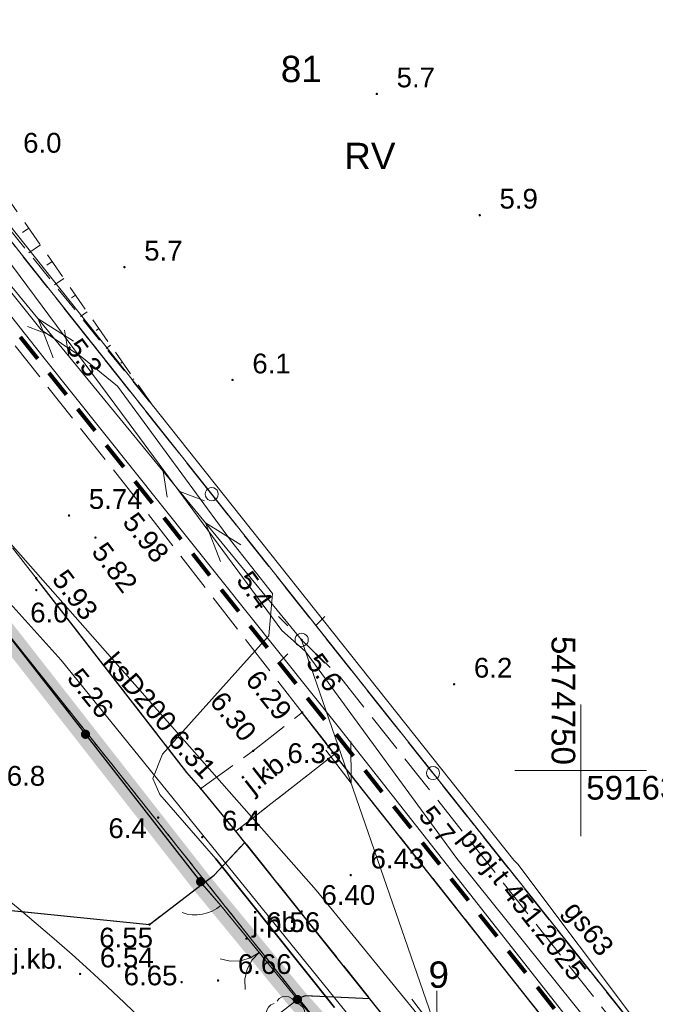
# Model space of a CAD drawing. Extents: x 5474185 to 5474933, y 5916077 to 5916824.
# Tile 203 of 256: x 5474729 to 5474753, y 5916291 to 5916328. Entities that reach past the tile are written whole.
import ezdxf
from ezdxf.enums import TextEntityAlignment as Align

# ---------------------------------------------------------------- set-up
doc = ezdxf.new("R2010")
doc.units = 0
for name, pattern in [('216-500', [2.5, 1.5, -1]), ('DASHDOT', [1, 0.5, -0.25, 0, -0.25]), ('PRZER1-1', [1, 0.5, -0.5]), ('PRZER2-1', [1.5, 1, -0.5]), ('PRZER3-1', [2, 1.5, -0.5]), ('PRZER3-2', [2.5, 1.5, -1])]:
    doc.linetypes.add(name, pattern=pattern)
doc.layers.add('1-GRAN', color=5, linetype='DASHDOT')
for name, color, linetype, lineweight in [('GEPPGO', 253, 'CONTINUOUS', 18), ('GESDZI', 253, 'CONTINUOUS', 18), ('GESDZI_O', 253, 'CONTINUOUS', 18), ('GESJOB', 253, 'CONTINUOUS', 35), ('GESKKL', 253, 'CONTINUOUS', 18), ('GESKKL_O', 253, 'CONTINUOUS', 18), ('GESUZY', 253, 'CONTINUOUS', 18), ('GSLKBR', 253, 'CONTINUOUS', 18), ('GSLKFU', 253, 'CONTINUOUS', 18), ('GSLKOG', 253, 'CONTINUOUS', 35), ('GSLKRW', 253, 'CONTINUOUS', 25), ('GSPRDL', 253, 'CONTINUOUS', 18), ('GSPWPN', 253, 'CONTINUOUS', 13), ('GSPWPN_O', 253, 'CONTINUOUS', 13), ('GSPWPS', 253, 'CONTINUOUS', 13), ('GSPWPS_O', 253, 'CONTINUOUS', 13), ('GSSKOA', 253, 'CONTINUOUS', 18), ('GSSKOA_O', 253, 'CONTINUOUS', 18), ('GSSZSN', 254, 'CONTINUOUS', 18), ('GULEPR', 254, 'CONTINUOUS', 18), ('GULGPR', 254, 'CONTINUOUS', 18), ('GULGPR_O', 254, 'CONTINUOUS', 18), ('GULKPR', 7, 'CONTINUOUS', 18), ('GULKPR_O', 254, 'CONTINUOUS', 18), ('GULLOB', 254, 'CONTINUOUS', 35), ('GULTPR', 254, 'CONTINUOUS', 18), ('GULTPR_O', 254, 'CONTINUOUS', 18), ('GUPELA', 254, 'CONTINUOUS', 18), ('GUPISN', 253, 'CONTINUOUS', 18), ('GUPPRZ_O', 40, 'CONTINUOUS', 18), ('IS HP zasięg', 251, 'CONTINUOUS', 20), ('Ramka sekcyjna', 253, 'CONTINUOUS', 18), ('Sieć wodociągowa', 253, 'CONTINUOUS', 40)]:
    doc.layers.add(name, color=color, linetype=linetype, lineweight=lineweight)
doc.styles.add('Arial', font='arial.ttf')

msp = doc.modelspace()

# ---------------------------------------------------------------- hatches: boundary and pattern name
at = {"layer": 'GSLKOG'}
for points in [[(5474731.203627, 5916301.19631), (5474731.159401, 5916301.20776), (5474731.119645, 5916301.230267), (5474731.08707, 5916301.262296), (5474731.063894, 5916301.301665), (5474731.051697, 5916301.345691), (5474731.05131, 5916301.391373), (5474731.06276, 5916301.435599), (5474731.085267, 5916301.475355), (5474731.117296, 5916301.50793), (5474731.156665, 5916301.531106), (5474731.200691, 5916301.543303), (5474731.246373, 5916301.54369), (5474731.290599, 5916301.53224), (5474731.330355, 5916301.509733), (5474731.36293, 5916301.477704), (5474731.386106, 5916301.438335), (5474731.398303, 5916301.394309), (5474731.39869, 5916301.348627), (5474731.38724, 5916301.304401), (5474731.364733, 5916301.264645), (5474731.332704, 5916301.23207), (5474731.293335, 5916301.208894), (5474731.249309, 5916301.196697)], [(5474731.203627, 5916301.19631), (5474731.159401, 5916301.20776), (5474731.119645, 5916301.230267), (5474731.08707, 5916301.262296), (5474731.063894, 5916301.301665), (5474731.051697, 5916301.345691), (5474731.05131, 5916301.391373), (5474731.06276, 5916301.435599), (5474731.085267, 5916301.475355), (5474731.117296, 5916301.50793), (5474731.156665, 5916301.531106), (5474731.200691, 5916301.543303), (5474731.246373, 5916301.54369), (5474731.290599, 5916301.53224), (5474731.330355, 5916301.509733), (5474731.36293, 5916301.477704), (5474731.386106, 5916301.438335), (5474731.398303, 5916301.394309), (5474731.39869, 5916301.348627), (5474731.38724, 5916301.304401), (5474731.364733, 5916301.264645), (5474731.332704, 5916301.23207), (5474731.293335, 5916301.208894), (5474731.249309, 5916301.196697)], [(5474735.568627, 5916295.60631), (5474735.524401, 5916295.61776), (5474735.484645, 5916295.640267), (5474735.45207, 5916295.672296), (5474735.428894, 5916295.711665), (5474735.416697, 5916295.755691), (5474735.41631, 5916295.801373), (5474735.42776, 5916295.845599), (5474735.450267, 5916295.885355), (5474735.482296, 5916295.91793), (5474735.521665, 5916295.941106), (5474735.565691, 5916295.953303), (5474735.611373, 5916295.95369), (5474735.655599, 5916295.94224), (5474735.695355, 5916295.919733), (5474735.72793, 5916295.887704), (5474735.751106, 5916295.848335), (5474735.763303, 5916295.804309), (5474735.76369, 5916295.758627), (5474735.75224, 5916295.714401), (5474735.729733, 5916295.674645), (5474735.697704, 5916295.64207), (5474735.658335, 5916295.618894), (5474735.614309, 5916295.606697)], [(5474739.250991, 5916291.135232), (5474739.206065, 5916291.143519), (5474739.164814, 5916291.163151), (5474739.13005, 5916291.19279), (5474739.104142, 5916291.230418), (5474739.088856, 5916291.273469), (5474739.085232, 5916291.319009), (5474739.093519, 5916291.363935), (5474739.113151, 5916291.405186), (5474739.14279, 5916291.43995), (5474739.180418, 5916291.465858), (5474739.223469, 5916291.481144), (5474739.269009, 5916291.484768), (5474739.313935, 5916291.476481), (5474739.355186, 5916291.456849), (5474739.38995, 5916291.42721), (5474739.415858, 5916291.389582), (5474739.431144, 5916291.346531), (5474739.434768, 5916291.300991), (5474739.426481, 5916291.256065), (5474739.406849, 5916291.214814), (5474739.37721, 5916291.18005), (5474739.339582, 5916291.154142), (5474739.296531, 5916291.138856)]]:
    msp.add_hatch(color=256, dxfattribs=at).paths.add_polyline_path(points)
at = {"layer": 'GSPWPN'}
for points in [[(5474742.27, 5916325.615), (5474742.258353, 5916325.616533), (5474742.2475, 5916325.621029), (5474742.23818, 5916325.62818), (5474742.231029, 5916325.6375), (5474742.226533, 5916325.648353), (5474742.225, 5916325.66), (5474742.226533, 5916325.671647), (5474742.231029, 5916325.6825), (5474742.23818, 5916325.69182), (5474742.2475, 5916325.698971), (5474742.258353, 5916325.703467), (5474742.27, 5916325.705), (5474742.281647, 5916325.703467), (5474742.2925, 5916325.698971), (5474742.30182, 5916325.69182), (5474742.308971, 5916325.6825), (5474742.313467, 5916325.671647), (5474742.315, 5916325.66), (5474742.313467, 5916325.648353), (5474742.308971, 5916325.6375), (5474742.30182, 5916325.62818), (5474742.2925, 5916325.621029), (5474742.281647, 5916325.616533)], [(5474746.17, 5916321.015), (5474746.158353, 5916321.016533), (5474746.1475, 5916321.021029), (5474746.13818, 5916321.02818), (5474746.131029, 5916321.0375), (5474746.126533, 5916321.048353), (5474746.125, 5916321.06), (5474746.126533, 5916321.071647), (5474746.131029, 5916321.0825), (5474746.13818, 5916321.09182), (5474746.1475, 5916321.098971), (5474746.158353, 5916321.103467), (5474746.17, 5916321.105), (5474746.181647, 5916321.103467), (5474746.1925, 5916321.098971), (5474746.20182, 5916321.09182), (5474746.208971, 5916321.0825), (5474746.213467, 5916321.071647), (5474746.215, 5916321.06), (5474746.213467, 5916321.048353), (5474746.208971, 5916321.0375), (5474746.20182, 5916321.02818), (5474746.1925, 5916321.021029), (5474746.181647, 5916321.016533)], [(5474732.7, 5916319.045), (5474732.688353, 5916319.046533), (5474732.6775, 5916319.051029), (5474732.66818, 5916319.05818), (5474732.661029, 5916319.0675), (5474732.656533, 5916319.078353), (5474732.655, 5916319.09), (5474732.656533, 5916319.101647), (5474732.661029, 5916319.1125), (5474732.66818, 5916319.12182), (5474732.6775, 5916319.128971), (5474732.688353, 5916319.133467), (5474732.7, 5916319.135), (5474732.711647, 5916319.133467), (5474732.7225, 5916319.128971), (5474732.73182, 5916319.12182), (5474732.738971, 5916319.1125), (5474732.743467, 5916319.101647), (5474732.745, 5916319.09), (5474732.743467, 5916319.078353), (5474732.738971, 5916319.0675), (5474732.73182, 5916319.05818), (5474732.7225, 5916319.051029), (5474732.711647, 5916319.046533)], [(5474736.8, 5916314.765), (5474736.788353, 5916314.766533), (5474736.7775, 5916314.771029), (5474736.76818, 5916314.77818), (5474736.761029, 5916314.7875), (5474736.756533, 5916314.798353), (5474736.755, 5916314.81), (5474736.756533, 5916314.821647), (5474736.761029, 5916314.8325), (5474736.76818, 5916314.84182), (5474736.7775, 5916314.848971), (5474736.788353, 5916314.853467), (5474736.8, 5916314.855), (5474736.811647, 5916314.853467), (5474736.8225, 5916314.848971), (5474736.83182, 5916314.84182), (5474736.838971, 5916314.8325), (5474736.843467, 5916314.821647), (5474736.845, 5916314.81), (5474736.843467, 5916314.798353), (5474736.838971, 5916314.7875), (5474736.83182, 5916314.77818), (5474736.8225, 5916314.771029), (5474736.811647, 5916314.766533)], [(5474729.36, 5916306.795), (5474729.348353, 5916306.796533), (5474729.3375, 5916306.801029), (5474729.32818, 5916306.80818), (5474729.321029, 5916306.8175), (5474729.316533, 5916306.828353), (5474729.315, 5916306.84), (5474729.316533, 5916306.851647), (5474729.321029, 5916306.8625), (5474729.32818, 5916306.87182), (5474729.3375, 5916306.878971), (5474729.348353, 5916306.883467), (5474729.36, 5916306.885), (5474729.371647, 5916306.883467), (5474729.3825, 5916306.878971), (5474729.39182, 5916306.87182), (5474729.398971, 5916306.8625), (5474729.403467, 5916306.851647), (5474729.405, 5916306.84), (5474729.403467, 5916306.828353), (5474729.398971, 5916306.8175), (5474729.39182, 5916306.80818), (5474729.3825, 5916306.801029), (5474729.371647, 5916306.796533)], [(5474745.2, 5916303.225), (5474745.188353, 5916303.226533), (5474745.1775, 5916303.231029), (5474745.16818, 5916303.23818), (5474745.161029, 5916303.2475), (5474745.156533, 5916303.258353), (5474745.155, 5916303.27), (5474745.156533, 5916303.281647), (5474745.161029, 5916303.2925), (5474745.16818, 5916303.30182), (5474745.1775, 5916303.308971), (5474745.188353, 5916303.313467), (5474745.2, 5916303.315), (5474745.211647, 5916303.313467), (5474745.2225, 5916303.308971), (5474745.23182, 5916303.30182), (5474745.238971, 5916303.2925), (5474745.243467, 5916303.281647), (5474745.245, 5916303.27), (5474745.243467, 5916303.258353), (5474745.238971, 5916303.2475), (5474745.23182, 5916303.23818), (5474745.2225, 5916303.231029), (5474745.211647, 5916303.226533)], [(5474733.98, 5916298.165), (5474733.968353, 5916298.166533), (5474733.9575, 5916298.171029), (5474733.94818, 5916298.17818), (5474733.941029, 5916298.1875), (5474733.936533, 5916298.198353), (5474733.935, 5916298.21), (5474733.936533, 5916298.221647), (5474733.941029, 5916298.2325), (5474733.94818, 5916298.24182), (5474733.9575, 5916298.248971), (5474733.968353, 5916298.253467), (5474733.98, 5916298.255), (5474733.991647, 5916298.253467), (5474734.0025, 5916298.248971), (5474734.01182, 5916298.24182), (5474734.018971, 5916298.2325), (5474734.023467, 5916298.221647), (5474734.025, 5916298.21), (5474734.023467, 5916298.198353), (5474734.018971, 5916298.1875), (5474734.01182, 5916298.17818), (5474734.0025, 5916298.171029), (5474733.991647, 5916298.166533)], [(5474735.65, 5916297.425), (5474735.638353, 5916297.426533), (5474735.6275, 5916297.431029), (5474735.61818, 5916297.43818), (5474735.611029, 5916297.4475), (5474735.606533, 5916297.458353), (5474735.605, 5916297.47), (5474735.606533, 5916297.481647), (5474735.611029, 5916297.4925), (5474735.61818, 5916297.50182), (5474735.6275, 5916297.508971), (5474735.638353, 5916297.513467), (5474735.65, 5916297.515), (5474735.661647, 5916297.513467), (5474735.6725, 5916297.508971), (5474735.68182, 5916297.50182), (5474735.688971, 5916297.4925), (5474735.693467, 5916297.481647), (5474735.695, 5916297.47), (5474735.693467, 5916297.458353), (5474735.688971, 5916297.4475), (5474735.68182, 5916297.43818), (5474735.6725, 5916297.431029), (5474735.661647, 5916297.426533)]]:
    msp.add_hatch(color=256, dxfattribs=at).paths.add_polyline_path(points)
at = {"layer": 'GSPWPS'}
for points in [[(5474733.21, 5916310.175), (5474733.198353, 5916310.176533), (5474733.1875, 5916310.181029), (5474733.17818, 5916310.18818), (5474733.171029, 5916310.1975), (5474733.166533, 5916310.208353), (5474733.165, 5916310.22), (5474733.166533, 5916310.231647), (5474733.171029, 5916310.2425), (5474733.17818, 5916310.25182), (5474733.1875, 5916310.258971), (5474733.198353, 5916310.263467), (5474733.21, 5916310.265), (5474733.221647, 5916310.263467), (5474733.2325, 5916310.258971), (5474733.24182, 5916310.25182), (5474733.248971, 5916310.2425), (5474733.253467, 5916310.231647), (5474733.255, 5916310.22), (5474733.253467, 5916310.208353), (5474733.248971, 5916310.1975), (5474733.24182, 5916310.18818), (5474733.2325, 5916310.181029), (5474733.221647, 5916310.176533)], [(5474730.6, 5916309.625), (5474730.588353, 5916309.626533), (5474730.5775, 5916309.631029), (5474730.56818, 5916309.63818), (5474730.561029, 5916309.6475), (5474730.556533, 5916309.658353), (5474730.555, 5916309.67), (5474730.556533, 5916309.681647), (5474730.561029, 5916309.6925), (5474730.56818, 5916309.70182), (5474730.5775, 5916309.708971), (5474730.588353, 5916309.713467), (5474730.6, 5916309.715), (5474730.611647, 5916309.713467), (5474730.6225, 5916309.708971), (5474730.63182, 5916309.70182), (5474730.638971, 5916309.6925), (5474730.643467, 5916309.681647), (5474730.645, 5916309.67), (5474730.643467, 5916309.658353), (5474730.638971, 5916309.6475), (5474730.63182, 5916309.63818), (5474730.6225, 5916309.631029), (5474730.611647, 5916309.626533)], [(5474731.6, 5916308.785), (5474731.588353, 5916308.786533), (5474731.5775, 5916308.791029), (5474731.56818, 5916308.79818), (5474731.561029, 5916308.8075), (5474731.556533, 5916308.818353), (5474731.555, 5916308.83), (5474731.556533, 5916308.841647), (5474731.561029, 5916308.8525), (5474731.56818, 5916308.86182), (5474731.5775, 5916308.868971), (5474731.588353, 5916308.873467), (5474731.6, 5916308.875), (5474731.611647, 5916308.873467), (5474731.6225, 5916308.868971), (5474731.63182, 5916308.86182), (5474731.638971, 5916308.8525), (5474731.643467, 5916308.841647), (5474731.645, 5916308.83), (5474731.643467, 5916308.818353), (5474731.638971, 5916308.8075), (5474731.63182, 5916308.79818), (5474731.6225, 5916308.791029), (5474731.611647, 5916308.786533)], [(5474729.36, 5916307.245), (5474729.348353, 5916307.246533), (5474729.3375, 5916307.251029), (5474729.32818, 5916307.25818), (5474729.321029, 5916307.2675), (5474729.316533, 5916307.278353), (5474729.315, 5916307.29), (5474729.316533, 5916307.301647), (5474729.321029, 5916307.3125), (5474729.32818, 5916307.32182), (5474729.3375, 5916307.328971), (5474729.348353, 5916307.333467), (5474729.36, 5916307.335), (5474729.371647, 5916307.333467), (5474729.3825, 5916307.328971), (5474729.39182, 5916307.32182), (5474729.398971, 5916307.3125), (5474729.403467, 5916307.301647), (5474729.405, 5916307.29), (5474729.403467, 5916307.278353), (5474729.398971, 5916307.2675), (5474729.39182, 5916307.25818), (5474729.3825, 5916307.251029), (5474729.371647, 5916307.246533)], [(5474739.44, 5916302.155), (5474739.428353, 5916302.156533), (5474739.4175, 5916302.161029), (5474739.40818, 5916302.16818), (5474739.401029, 5916302.1775), (5474739.396533, 5916302.188353), (5474739.395, 5916302.2), (5474739.396533, 5916302.211647), (5474739.401029, 5916302.2225), (5474739.40818, 5916302.23182), (5474739.4175, 5916302.238971), (5474739.428353, 5916302.243467), (5474739.44, 5916302.245), (5474739.451647, 5916302.243467), (5474739.4625, 5916302.238971), (5474739.47182, 5916302.23182), (5474739.478971, 5916302.2225), (5474739.483467, 5916302.211647), (5474739.485, 5916302.2), (5474739.483467, 5916302.188353), (5474739.478971, 5916302.1775), (5474739.47182, 5916302.16818), (5474739.4625, 5916302.161029), (5474739.451647, 5916302.156533)], [(5474737.58, 5916300.695), (5474737.568353, 5916300.696533), (5474737.5575, 5916300.701029), (5474737.54818, 5916300.70818), (5474737.541029, 5916300.7175), (5474737.536533, 5916300.728353), (5474737.535, 5916300.74), (5474737.536533, 5916300.751647), (5474737.541029, 5916300.7625), (5474737.54818, 5916300.77182), (5474737.5575, 5916300.778971), (5474737.568353, 5916300.783467), (5474737.58, 5916300.785), (5474737.591647, 5916300.783467), (5474737.6025, 5916300.778971), (5474737.61182, 5916300.77182), (5474737.618971, 5916300.7625), (5474737.623467, 5916300.751647), (5474737.625, 5916300.74), (5474737.623467, 5916300.728353), (5474737.618971, 5916300.7175), (5474737.61182, 5916300.70818), (5474737.6025, 5916300.701029), (5474737.591647, 5916300.696533)], [(5474738.13, 5916299.985), (5474738.118353, 5916299.986533), (5474738.1075, 5916299.991029), (5474738.09818, 5916299.99818), (5474738.091029, 5916300.0075), (5474738.086533, 5916300.018353), (5474738.085, 5916300.03), (5474738.086533, 5916300.041647), (5474738.091029, 5916300.0525), (5474738.09818, 5916300.06182), (5474738.1075, 5916300.068971), (5474738.118353, 5916300.073467), (5474738.13, 5916300.075), (5474738.141647, 5916300.073467), (5474738.1525, 5916300.068971), (5474738.16182, 5916300.06182), (5474738.168971, 5916300.0525), (5474738.173467, 5916300.041647), (5474738.175, 5916300.03), (5474738.173467, 5916300.018353), (5474738.168971, 5916300.0075), (5474738.16182, 5916299.99818), (5474738.1525, 5916299.991029), (5474738.141647, 5916299.986533)], [(5474735.6, 5916299.265), (5474735.588353, 5916299.266533), (5474735.5775, 5916299.271029), (5474735.56818, 5916299.27818), (5474735.561029, 5916299.2875), (5474735.556533, 5916299.298353), (5474735.555, 5916299.31), (5474735.556533, 5916299.321647), (5474735.561029, 5916299.3325), (5474735.56818, 5916299.34182), (5474735.5775, 5916299.348971), (5474735.588353, 5916299.353467), (5474735.6, 5916299.355), (5474735.611647, 5916299.353467), (5474735.6225, 5916299.348971), (5474735.63182, 5916299.34182), (5474735.638971, 5916299.3325), (5474735.643467, 5916299.321647), (5474735.645, 5916299.31), (5474735.643467, 5916299.298353), (5474735.638971, 5916299.2875), (5474735.63182, 5916299.27818), (5474735.6225, 5916299.271029), (5474735.611647, 5916299.266533)], [(5474741.28, 5916295.985), (5474741.268353, 5916295.986533), (5474741.2575, 5916295.991029), (5474741.24818, 5916295.99818), (5474741.241029, 5916296.0075), (5474741.236533, 5916296.018353), (5474741.235, 5916296.03), (5474741.236533, 5916296.041647), (5474741.241029, 5916296.0525), (5474741.24818, 5916296.06182), (5474741.2575, 5916296.068971), (5474741.268353, 5916296.073467), (5474741.28, 5916296.075), (5474741.291647, 5916296.073467), (5474741.3025, 5916296.068971), (5474741.31182, 5916296.06182), (5474741.318971, 5916296.0525), (5474741.323467, 5916296.041647), (5474741.325, 5916296.03), (5474741.323467, 5916296.018353), (5474741.318971, 5916296.0075), (5474741.31182, 5916295.99818), (5474741.3025, 5916295.991029), (5474741.291647, 5916295.986533)], [(5474739.42, 5916294.605), (5474739.408353, 5916294.606533), (5474739.3975, 5916294.611029), (5474739.38818, 5916294.61818), (5474739.381029, 5916294.6275), (5474739.376533, 5916294.638353), (5474739.375, 5916294.65), (5474739.376533, 5916294.661647), (5474739.381029, 5916294.6725), (5474739.38818, 5916294.68182), (5474739.3975, 5916294.688971), (5474739.408353, 5916294.693467), (5474739.42, 5916294.695), (5474739.431647, 5916294.693467), (5474739.4425, 5916294.688971), (5474739.45182, 5916294.68182), (5474739.458971, 5916294.6725), (5474739.463467, 5916294.661647), (5474739.465, 5916294.65), (5474739.463467, 5916294.638353), (5474739.458971, 5916294.6275), (5474739.45182, 5916294.61818), (5474739.4425, 5916294.611029), (5474739.431647, 5916294.606533)], [(5474733.65, 5916294.115), (5474733.638353, 5916294.116533), (5474733.6275, 5916294.121029), (5474733.61818, 5916294.12818), (5474733.611029, 5916294.1375), (5474733.606533, 5916294.148353), (5474733.605, 5916294.16), (5474733.606533, 5916294.171647), (5474733.611029, 5916294.1825), (5474733.61818, 5916294.19182), (5474733.6275, 5916294.198971), (5474733.638353, 5916294.203467), (5474733.65, 5916294.205), (5474733.661647, 5916294.203467), (5474733.6725, 5916294.198971), (5474733.68182, 5916294.19182), (5474733.688971, 5916294.1825), (5474733.693467, 5916294.171647), (5474733.695, 5916294.16), (5474733.693467, 5916294.148353), (5474733.688971, 5916294.1375), (5474733.68182, 5916294.12818), (5474733.6725, 5916294.121029), (5474733.661647, 5916294.116533)], [(5474737.33, 5916293.575), (5474737.318353, 5916293.576533), (5474737.3075, 5916293.581029), (5474737.29818, 5916293.58818), (5474737.291029, 5916293.5975), (5474737.286533, 5916293.608353), (5474737.285, 5916293.62), (5474737.286533, 5916293.631647), (5474737.291029, 5916293.6425), (5474737.29818, 5916293.65182), (5474737.3075, 5916293.658971), (5474737.318353, 5916293.663467), (5474737.33, 5916293.665), (5474737.341647, 5916293.663467), (5474737.3525, 5916293.658971), (5474737.36182, 5916293.65182), (5474737.368971, 5916293.6425), (5474737.373467, 5916293.631647), (5474737.375, 5916293.62), (5474737.373467, 5916293.608353), (5474737.368971, 5916293.5975), (5474737.36182, 5916293.58818), (5474737.3525, 5916293.581029), (5474737.341647, 5916293.576533)], [(5474731.02, 5916292.235), (5474731.008353, 5916292.236533), (5474730.9975, 5916292.241029), (5474730.98818, 5916292.24818), (5474730.981029, 5916292.2575), (5474730.976533, 5916292.268353), (5474730.975, 5916292.28), (5474730.976533, 5916292.291647), (5474730.981029, 5916292.3025), (5474730.98818, 5916292.31182), (5474730.9975, 5916292.318971), (5474731.008353, 5916292.323467), (5474731.02, 5916292.325), (5474731.031647, 5916292.323467), (5474731.0425, 5916292.318971), (5474731.05182, 5916292.31182), (5474731.058971, 5916292.3025), (5474731.063467, 5916292.291647), (5474731.065, 5916292.28), (5474731.063467, 5916292.268353), (5474731.058971, 5916292.2575), (5474731.05182, 5916292.24818), (5474731.0425, 5916292.241029), (5474731.031647, 5916292.236533)], [(5474734.87, 5916291.925), (5474734.858353, 5916291.926533), (5474734.8475, 5916291.931029), (5474734.83818, 5916291.93818), (5474734.831029, 5916291.9475), (5474734.826533, 5916291.958353), (5474734.825, 5916291.97), (5474734.826533, 5916291.981647), (5474734.831029, 5916291.9925), (5474734.83818, 5916292.00182), (5474734.8475, 5916292.008971), (5474734.858353, 5916292.013467), (5474734.87, 5916292.015), (5474734.881647, 5916292.013467), (5474734.8925, 5916292.008971), (5474734.90182, 5916292.00182), (5474734.908971, 5916291.9925), (5474734.913467, 5916291.981647), (5474734.915, 5916291.97), (5474734.913467, 5916291.958353), (5474734.908971, 5916291.9475), (5474734.90182, 5916291.93818), (5474734.8925, 5916291.931029), (5474734.881647, 5916291.926533)], [(5474736.25, 5916291.985), (5474736.238353, 5916291.986533), (5474736.2275, 5916291.991029), (5474736.21818, 5916291.99818), (5474736.211029, 5916292.0075), (5474736.206533, 5916292.018353), (5474736.205, 5916292.03), (5474736.206533, 5916292.041647), (5474736.211029, 5916292.0525), (5474736.21818, 5916292.06182), (5474736.2275, 5916292.068971), (5474736.238353, 5916292.073467), (5474736.25, 5916292.075), (5474736.261647, 5916292.073467), (5474736.2725, 5916292.068971), (5474736.28182, 5916292.06182), (5474736.288971, 5916292.0525), (5474736.293467, 5916292.041647), (5474736.295, 5916292.03), (5474736.293467, 5916292.018353), (5474736.288971, 5916292.0075), (5474736.28182, 5916291.99818), (5474736.2725, 5916291.991029), (5474736.261647, 5916291.986533)]]:
    msp.add_hatch(color=256, dxfattribs=at).paths.add_polyline_path(points)
at = {"layer": 'GUPELA', "extrusion": (0, 0, -1)}
msp.add_hatch(color=256, dxfattribs=at).paths.add_polyline_path([(-5474739.422013, 5916304.905045), (-5474739.433788, 5916304.907164), (-5474739.444849, 5916304.912483), (-5474739.453417, 5916304.919862), (-5474739.460557, 5916304.930503), (-5474739.464323, 5916304.942223), (-5474739.464986, 5916304.951113), (-5474739.463117, 5916304.962881), (-5474739.458133, 5916304.973893), (-5474739.450065, 5916304.983482), (-5474739.441281, 5916304.98965), (-5474739.431881, 5916304.993403), (-5474739.418913, 5916304.994987), (-5474739.406551, 5916304.992943), (-5474739.395521, 5916304.98776), (-5474739.385236, 5916304.978574), (-5474739.378715, 5916304.967903), (-5474739.375468, 5916304.956476), (-5474739.37539, 5916304.944091), (-5474739.37813, 5916304.93351), (-5474739.383133, 5916304.924196), (-5474739.390459, 5916304.916054), (-5474739.399534, 5916304.909923), (-5474739.41018, 5916304.906084)])

# ---------------------------------------------------------------- linework, layer by layer
at = {"layer": '1-GRAN', "ltscale": 5, "const_width": 0.8}
for points, elevation in [([(5474735.59, 5916295.78), (5474731.225, 5916301.37), (5474726.86, 5916306.96), (5474725.77, 5916305.39), (5474703.58, 5916333.12), (5474701.74, 5916331.62), (5474677.44, 5916362.23), (5474676.63, 5916366.83), (5474671.32, 5916373.56), (5474670.75, 5916377.23), (5474668.45, 5916379.86), (5474653.79, 5916398.05), (5474650.99, 5916400.16), (5474640.015, 5916413.29), (5474601.225, 5916459.83), (5474599.14, 5916462.32), (5474597.96, 5916464.18), (5474593.86, 5916465.7), (5474587.49, 5916468.01), (5474584.84, 5916471.31), (5474583.4, 5916473.15), (5474572.445, 5916486.895), (5474461.94, 5916622.65)], 10.18), ([(5474751.9, 5916275.61), (5474739.95, 5916290.545), (5474739.26, 5916291.31), (5474735.59, 5916295.78)], 10.36)]:
    msp.add_lwpolyline(points, dxfattribs=dict(at, elevation=elevation))
at = {"layer": 'GEPPGO', "elevation": 10.24, "flags": 128}
for points in [[(5474736.01, 5916310.73), (5474736.087254, 5916310.717764), (5474736.156946, 5916310.682254), (5474736.212254, 5916310.626946), (5474736.247764, 5916310.557254), (5474736.26, 5916310.48), (5474736.247764, 5916310.402746), (5474736.212254, 5916310.333054), (5474736.156946, 5916310.277746), (5474736.087254, 5916310.242236), (5474736.01, 5916310.23), (5474735.932746, 5916310.242236), (5474735.863054, 5916310.277746), (5474735.807746, 5916310.333054), (5474735.772236, 5916310.402746), (5474735.76, 5916310.48), (5474735.772236, 5916310.557254), (5474735.807746, 5916310.626946), (5474735.863054, 5916310.682254), (5474735.932746, 5916310.717764), (5474736.01, 5916310.73)], [(5474744.4, 5916300.15), (5474744.477254, 5916300.137764), (5474744.546946, 5916300.102254), (5474744.602254, 5916300.046946), (5474744.637764, 5916299.977254), (5474744.65, 5916299.9), (5474744.637764, 5916299.822746), (5474744.602254, 5916299.753054), (5474744.546946, 5916299.697746), (5474744.477254, 5916299.662236), (5474744.4, 5916299.65), (5474744.322746, 5916299.662236), (5474744.253054, 5916299.697746), (5474744.197746, 5916299.753054), (5474744.162236, 5916299.822746), (5474744.15, 5916299.9), (5474744.162236, 5916299.977254), (5474744.197746, 5916300.046946), (5474744.253054, 5916300.102254), (5474744.322746, 5916300.137764), (5474744.4, 5916300.15)]]:
    msp.add_lwpolyline(points, close=True, dxfattribs=at)
at = {"layer": 'GESDZI', "linetype": 'Continuous', "lineweight": 13}
for p, q in [((5474727.63, 5916321.05, 10.22), (5474736.01, 5916310.48, 10.22)), ((5474736.01, 5916310.48, 10.22), (5474727.63, 5916321.05, 10.22)), ((5474736.01, 5916310.48, 10.22), (5474744.4, 5916299.9, 10.22)), ((5474744.4, 5916299.9, 10.22), (5474736.01, 5916310.48, 10.22)), ((5474751.83, 5916275.64, 10.22), (5474726.86, 5916306.96, 10.22)), ((5474726.86, 5916306.96, 10.22), (5474751.83, 5916275.64, 10.22)), ((5474744.4, 5916299.9, 10.22), (5474751.92, 5916290.42, 10.22)), ((5474751.92, 5916290.42, 10.22), (5474744.4, 5916299.9, 10.22))]:
    msp.add_line(p, q, dxfattribs=at)
at = {"layer": 'GESJOB', "linetype": 'PRZER3-2', "lineweight": 30}
for p, q in [((5474736.01, 5916310.48, 10.22), (5474727.63, 5916321.05, 10.22)), ((5474736.01, 5916310.48, 10.22), (5474727.63, 5916321.05, 10.22)), ((5474744.4, 5916299.9, 10.22), (5474736.01, 5916310.48, 10.22)), ((5474744.4, 5916299.9, 10.22), (5474736.01, 5916310.48, 10.22)), ((5474751.92, 5916290.42, 10.22), (5474744.4, 5916299.9, 10.22)), ((5474751.92, 5916290.42, 10.22), (5474744.4, 5916299.9, 10.22))]:
    msp.add_line(p, q, dxfattribs=at)
at = {"layer": 'GESKKL', "linetype": 'PRZER3-1', "lineweight": 13}
for p, q in [((5474727.63, 5916321.05, 10.06), (5474736.01, 5916310.48, 10.06)), ((5474736.01, 5916310.48, 10.06), (5474744.4, 5916299.9, 10.06)), ((5474744.4, 5916299.9, 10.06), (5474751.92, 5916290.42, 10.06))]:
    msp.add_line(p, q, dxfattribs=at)
at = {"layer": 'GESUZY', "linetype": 'PRZER1-1', "lineweight": 13}
for p, q in [((5474736.01, 5916310.48, 10.08), (5474727.63, 5916321.05, 10.08)), ((5474727.63, 5916321.05, 10.08), (5474736.01, 5916310.48, 10.08)), ((5474744.4, 5916299.9, 10.08), (5474736.01, 5916310.48, 10.08)), ((5474736.01, 5916310.48, 10.08), (5474744.4, 5916299.9, 10.08)), ((5474751.83, 5916275.64, 10.08), (5474726.86, 5916306.96, 10.08)), ((5474726.86, 5916306.96, 10.08), (5474751.83, 5916275.64, 10.08)), ((5474751.92, 5916290.42, 10.08), (5474744.4, 5916299.9, 10.08)), ((5474744.4, 5916299.9, 10.08), (5474751.92, 5916290.42, 10.08))]:
    msp.add_line(p, q, dxfattribs=at)
at = {"layer": 'GSLKBR', "linetype": 'Continuous', "lineweight": 18, "elevation": 10.18, "flags": 128}
msp.add_lwpolyline([(5474736.36, 5916294.88), (5474739.26, 5916291.31)], dxfattribs=at)
at = {"layer": 'GSLKBR', "elevation": 10.18, "flags": 128}
for points in [[(5474737.81, 5916293.095), (5474737.476438, 5916292.889889), (5474737.101156, 5916292.7781), (5474736.709728, 5916292.76725), (5474736.328829, 5916292.858078)], [(5474737.274595, 5916291.693807), (5474737.263745, 5916292.085235), (5474737.354573, 5916292.466134), (5474737.54089, 5916292.810546), (5474737.81, 5916293.095)]]:
    msp.add_lwpolyline(points, dxfattribs=at)
at = {"layer": 'GSLKFU', "linetype": 'Continuous', "lineweight": 18, "elevation": 10.18, "flags": 128}
msp.add_lwpolyline([(5474735.59, 5916295.78), (5474736.36, 5916294.88)], dxfattribs=at)
at = {"layer": 'GSLKFU', "elevation": 10.18, "flags": 128}
msp.add_lwpolyline([(5474736.36, 5916294.88), (5474736.202887, 5916294.76247), (5474736.031776, 5916294.666451), (5474735.849597, 5916294.593589), (5474735.659466, 5916294.54513), (5474735.464637, 5916294.521902), (5474735.268442, 5916294.524303), (5474735.074239, 5916294.552292), (5474734.885351, 5916294.60539)], dxfattribs=at)
at = {"layer": 'GSLKOG', "linetype": 'Continuous', "lineweight": 30}
for p, q in [((5474726.86, 5916306.96, 10.18), (5474735.59, 5916295.78, 10.18)), ((5474739.26, 5916291.31, 10.18), (5474740.64, 5916289.78, 10.18))]:
    msp.add_line(p, q, dxfattribs=at)
at = {"layer": 'GSLKRW', "linetype": 'Continuous', "lineweight": 30}
for p, q in [((5474735.07, 5916299.92, 10.18), (5474729.36, 5916307.29, 10.18)), ((5474740.67, 5916300.62, 10.18), (5474739.44, 5916302.2, 10.18)), ((5474746.45, 5916293.3, 10.18), (5474740.67, 5916300.62, 10.18)), ((5474735.6, 5916299.31, 10.18), (5474735.07, 5916299.92, 10.18)), ((5474736.93, 5916297.69, 10.18), (5474735.6, 5916299.31, 10.18)), ((5474737.27, 5916297.27, 10.18), (5474736.93, 5916297.69, 10.18)), ((5474736.1, 5916296.03, 10.18), (5474737.27, 5916297.27, 10.18)), ((5474742.01, 5916291.34, 10.18), (5474737.27, 5916297.27, 10.18)), ((5474735.65, 5916295.69, 10.18), (5474736.1, 5916296.03, 10.18)), ((5474733.65, 5916294.16, 10.18), (5474735.65, 5916295.69, 10.18)), ((5474728.04, 5916294.73, 10.18), (5474733.65, 5916294.16, 10.18)), ((5474752.61, 5916285.51, 10.18), (5474746.45, 5916293.3, 10.18)), ((5474739.35, 5916291.38, 10.18), (5474739.26, 5916291.31, 10.18)), ((5474739.57, 5916291.45, 10.18), (5474739.35, 5916291.38, 10.18)), ((5474742.01, 5916291.34, 10.18), (5474739.57, 5916291.45, 10.18)), ((5474748.79, 5916282.8, 10.18), (5474742.01, 5916291.34, 10.18))]:
    msp.add_line(p, q, dxfattribs=at)
at = {"layer": 'GSPRDL', "elevation": 10.12, "flags": 128}
for points in [[(5474738.174031, 5916290.545674), (5474738.10542, 5916290.655999), (5474738.078571, 5916290.783115), (5474738.096708, 5916290.911763), (5474738.157652, 5916291.026501), (5474738.25409, 5916291.113559), (5474738.374445, 5916291.162485)], [(5474738.485723, 5916291.243333), (5474738.569447, 5916291.342679), (5474738.682044, 5916291.407494), (5474738.81, 5916291.43), (5474738.937956, 5916291.407494), (5474739.050553, 5916291.342679), (5474739.134277, 5916291.243333)], [(5474739.245555, 5916291.162485), (5474739.36591, 5916291.113559), (5474739.462348, 5916291.026501), (5474739.523292, 5916290.911763), (5474739.541429, 5916290.783115), (5474739.51458, 5916290.655999), (5474739.445969, 5916290.545674)]]:
    msp.add_lwpolyline(points, dxfattribs=at)
at = {"layer": 'GSSKOA', "linetype": 'PRZER3-1', "lineweight": 13}
for p, q in [((5474733.21, 5916310.22, 10.18), (5474725.85, 5916319.54, 10.18)), ((5474739.44, 5916302.2, 10.18), (5474733.21, 5916310.22, 10.18)), ((5474728.46, 5916308.44, 10.18), (5474729.36, 5916307.29, 10.18)), ((5474729.36, 5916307.29, 10.18), (5474735.07, 5916299.92, 10.18)), ((5474737.58, 5916300.74, 10.18), (5474739.44, 5916302.2, 10.18)), ((5474737.58, 5916300.74, 10.18), (5474739.44, 5916302.2, 10.18)), ((5474739.44, 5916302.2, 10.18), (5474740.67, 5916300.62, 10.18)), ((5474735.6, 5916299.31, 10.18), (5474737.58, 5916300.74, 10.18)), ((5474735.6, 5916299.31, 10.18), (5474737.58, 5916300.74, 10.18)), ((5474736.93, 5916297.69, 10.18), (5474740.67, 5916300.62, 10.18)), ((5474740.67, 5916300.62, 10.18), (5474736.93, 5916297.69, 10.18)), ((5474740.67, 5916300.62, 10.18), (5474746.45, 5916293.3, 10.18)), ((5474735.07, 5916299.92, 10.18), (5474735.6, 5916299.31, 10.18)), ((5474736.93, 5916297.69, 10.18), (5474735.6, 5916299.31, 10.18)), ((5474737.27, 5916297.27, 10.18), (5474736.93, 5916297.69, 10.18)), ((5474736.1, 5916296.03, 10.18), (5474737.27, 5916297.27, 10.18)), ((5474742.01, 5916291.34, 10.18), (5474737.27, 5916297.27, 10.18)), ((5474737.27, 5916297.27, 10.18), (5474742.01, 5916291.34, 10.18)), ((5474735.65, 5916295.69, 10.18), (5474736.1, 5916296.03, 10.18)), ((5474735.65, 5916295.69, 10.18), (5474733.65, 5916294.16, 10.18)), ((5474736.36, 5916294.88, 10.18), (5474735.65, 5916295.69, 10.18)), ((5474736.36, 5916294.88, 10.18), (5474735.65, 5916295.69, 10.18)), ((5474739.26, 5916291.31, 10.18), (5474736.36, 5916294.88, 10.18)), ((5474739.26, 5916291.31, 10.18), (5474736.36, 5916294.88, 10.18)), ((5474733.65, 5916294.16, 10.18), (5474728.04, 5916294.73, 10.18)), ((5474746.45, 5916293.3, 10.18), (5474752.61, 5916285.51, 10.18)), ((5474738.13, 5916290.43, 10.18), (5474739.26, 5916291.31, 10.18)), ((5474739.35, 5916291.38, 10.18), (5474739.26, 5916291.31, 10.18)), ((5474739.57, 5916291.45, 10.18), (5474739.35, 5916291.38, 10.18)), ((5474742.01, 5916291.34, 10.18), (5474739.57, 5916291.45, 10.18)), ((5474748.79, 5916282.8, 10.18), (5474742.01, 5916291.34, 10.18))]:
    msp.add_line(p, q, dxfattribs=at)
at = {"layer": 'GSSZSN', "linetype": 'PRZER2-1', "lineweight": 13}
for p, q in [((5474733.79, 5916313.81, 10.06), (5474718.47, 5916335.76, 10.06)), ((5474721.69, 5916328.75, 10.06), (5474733.79, 5916313.81, 10.06))]:
    msp.add_line(p, q, dxfattribs=at)
at = {"layer": 'GSSZSN', "linetype": 'Continuous', "lineweight": 18, "elevation": 10.06, "flags": 128}
for points in [[(5474729.072845, 5916320.568587), (5474728.83114, 5916320.39989)], [(5474729.516056, 5916319.933568), (5474729.078067, 5916319.627874)], [(5474729.959267, 5916319.29855), (5474729.762983, 5916319.161553)], [(5474730.402479, 5916318.663531), (5474730.055329, 5916318.421238)], [(5474730.84569, 5916318.028512), (5474730.694825, 5916317.923216)], [(5474731.288901, 5916317.393493), (5474731.032591, 5916317.214602)], [(5474731.732113, 5916316.758475), (5474731.626668, 5916316.684879)], [(5474732.175324, 5916316.123456), (5474732.009854, 5916316.007966)], [(5474732.618535, 5916315.488437), (5474732.55851, 5916315.446542)], [(5474733.061746, 5916314.853418), (5474732.987116, 5916314.80133)], [(5474733.504958, 5916314.2184), (5474733.490352, 5916314.208206)]]:
    msp.add_lwpolyline(points, dxfattribs=at)
at = {"layer": 'GULEPR', "linetype": 'Continuous', "lineweight": 13}
for p, q in [((5474715.82, 5916333.71, 10.14), (5474739.42, 5916304.95, 10.14)), ((5474727.19, 5916319.61, 10.14), (5474729.55, 5916316.71, 10.14)), ((5474729.55, 5916316.71, 10.14), (5474731.09, 5916315.67, 10.14)), ((5474731.09, 5916315.67, 10.14), (5474732.44, 5916314.58, 10.14)), ((5474732.44, 5916314.58, 10.14), (5474736.72, 5916308.73, 10.14)), ((5474736.72, 5916308.73, 10.14), (5474738.32, 5916306.71, 10.14)), ((5474738.32, 5916306.71, 10.14), (5474738.17, 5916305.11, 10.14)), ((5474738.17, 5916305.11, 10.14), (5474737.77, 5916304.66, 10.14)), ((5474739.42, 5916304.95, 10.14), (5474750.29, 5916273.48, 10.14)), ((5474737.77, 5916304.66, 10.14), (5474734.14, 5916300.62, 10.14)), ((5474734.14, 5916300.62, 10.14), (5474733.78, 5916299.69, 10.14)), ((5474733.78, 5916299.69, 10.14), (5474734.04, 5916299.09, 10.14)), ((5474734.04, 5916299.09, 10.14), (5474736.16, 5916296.65, 10.14)), ((5474736.16, 5916296.65, 10.14), (5474740.67, 5916291.01, 10.14))]:
    msp.add_line(p, q, dxfattribs=at)
at = {"layer": 'GULEPR', "elevation": 10.14, "flags": 128}
for points in [[(5474730.767042, 5916316.283085), (5474729.428994, 5916317.12548), (5474729.993996, 5916315.648735)], [(5474737.110538, 5916308.552622), (5474735.77249, 5916309.395016), (5474736.337491, 5916307.918272)], [(5474740.334943, 5916300.769644), (5474741.297267, 5916299.515079), (5474741.280147, 5916301.096125)], [(5474743.599756, 5916291.317607), (5474744.562079, 5916290.063042), (5474744.544959, 5916291.644088)]]:
    msp.add_lwpolyline(points, dxfattribs=at)
at = {"layer": 'GULGPR', "linetype": 'Continuous', "lineweight": 13}
for p, q in [((5474729.66, 5916315.64, 10.14), (5474718.93, 5916329.19, 10.14)), ((5474747.46, 5916296.6, 10.14), (5474725.51, 5916324.24, 10.14)), ((5474740.8, 5916301.66, 10.14), (5474729.66, 5916315.64, 10.14)), ((5474730.3, 5916304.18, 10.14), (5474726.27, 5916308.66, 10.14)), ((5474752.81, 5916276.38, 10.14), (5474730.3, 5916304.18, 10.14)), ((5474753.93, 5916284.98, 10.14), (5474740.8, 5916301.66, 10.14)), ((5474747.61, 5916296.45, 10.14), (5474747.46, 5916296.6, 10.14)), ((5474754.97, 5916286.66, 10.14), (5474747.61, 5916296.45, 10.14))]:
    msp.add_line(p, q, dxfattribs=at)
at = {"layer": 'GULKPR', "linetype": 'Continuous', "lineweight": 13}
for p, q in [((5474739.97, 5916295.46, 10.14), (5474719.75, 5916318.38, 10.14)), ((5474750.24, 5916282.9, 10.14), (5474739.97, 5916295.46, 10.14))]:
    msp.add_line(p, q, dxfattribs=at)
at = {"layer": 'GULLOB', "linetype": 'Continuous', "lineweight": 35, "elevation": 10.12, "flags": 128}
for points in [[(5474734.14, 5916300.62), (5474737.77, 5916304.66)], [(5474736.16, 5916296.65), (5474740.67, 5916291.01)]]:
    msp.add_lwpolyline(points, dxfattribs=at)
at = {"layer": 'GULTPR', "linetype": 'Continuous', "lineweight": 13}
for p, q in [((5474715.82, 5916333.71, 10.14), (5474739.42, 5916304.95, 10.14)), ((5474726.06, 5916322.34, 10.14), (5474732.88, 5916313.16, 10.14)), ((5474732.88, 5916313.16, 10.14), (5474738.67, 5916305.31, 10.14)), ((5474738.67, 5916305.31, 10.14), (5474739.57, 5916304.51, 10.14)), ((5474739.57, 5916304.51, 10.14), (5474745.3, 5916296.66, 10.14)), ((5474745.3, 5916296.66, 10.14), (5474758.12, 5916280.72, 10.14))]:
    msp.add_line(p, q, dxfattribs=at)
at = {"layer": 'GULTPR', "linetype": 'PRZER3-1', "lineweight": 13}
for p, q in [((5474739.42, 5916304.95, 10.14), (5474740.85, 5916303.57, 10.14)), ((5474740.85, 5916303.57, 10.14), (5474754.64, 5916286.18, 10.14))]:
    msp.add_line(p, q, dxfattribs=at)
at = {"layer": 'GULTPR', "elevation": 10.14, "flags": 128}
for points in [[(5474729.955992, 5916316.483257), (5474729.020757, 5916316.834767)], [(5474730.590342, 5916315.710211), (5474730.428153, 5916316.69607)], [(5474734.164902, 5916311.354094), (5474734.327091, 5916310.368235)], [(5474734.799251, 5916310.581048), (5474735.734487, 5916310.229538)]]:
    msp.add_lwpolyline(points, dxfattribs=at)
at = {"layer": 'GUPELA', "elevation": 10.15, "flags": 128}
for points in [[(5474738.536117, 5916305.833883), (5474738.88967, 5916305.48033)], [(5474740.303883, 5916305.833883), (5474739.95033, 5916305.48033)], [(5474738.536117, 5916304.066117), (5474738.88967, 5916304.41967)], [(5474740.303883, 5916304.066117), (5474739.95033, 5916304.41967)]]:
    msp.add_lwpolyline(points, dxfattribs=at)
at = {"layer": 'GUPELA', "elevation": 10.16, "flags": 128}
msp.add_lwpolyline([(5474739.42, 5916305.2), (5474739.484705, 5916305.191481), (5474739.545, 5916305.166506), (5474739.596777, 5916305.126777), (5474739.636506, 5916305.075), (5474739.661481, 5916305.014705), (5474739.67, 5916304.95), (5474739.661481, 5916304.885295), (5474739.636506, 5916304.825), (5474739.596777, 5916304.773223), (5474739.545, 5916304.733494), (5474739.484705, 5916304.708519), (5474739.42, 5916304.7), (5474739.355295, 5916304.708519), (5474739.295, 5916304.733494), (5474739.243223, 5916304.773223), (5474739.203494, 5916304.825), (5474739.178519, 5916304.885295), (5474739.17, 5916304.95), (5474739.178519, 5916305.014705), (5474739.203494, 5916305.075), (5474739.243223, 5916305.126777), (5474739.295, 5916305.166506), (5474739.355295, 5916305.191481), (5474739.42, 5916305.2)], close=True, dxfattribs=at)
at = {"layer": 'GUPISN', "elevation": 10.16, "flags": 128}
msp.add_lwpolyline([(5474739.42, 5916305.2), (5474739.484705, 5916305.191481), (5474739.545, 5916305.166506), (5474739.596777, 5916305.126777), (5474739.636506, 5916305.075), (5474739.661481, 5916305.014705), (5474739.67, 5916304.95), (5474739.661481, 5916304.885295), (5474739.636506, 5916304.825), (5474739.596777, 5916304.773223), (5474739.545, 5916304.733494), (5474739.484705, 5916304.708519), (5474739.42, 5916304.7), (5474739.355295, 5916304.708519), (5474739.295, 5916304.733494), (5474739.243223, 5916304.773223), (5474739.203494, 5916304.825), (5474739.178519, 5916304.885295), (5474739.17, 5916304.95), (5474739.178519, 5916305.014705), (5474739.203494, 5916305.075), (5474739.243223, 5916305.126777), (5474739.295, 5916305.166506), (5474739.355295, 5916305.191481), (5474739.42, 5916305.2)], close=True, dxfattribs=at)
at = {"layer": 'IS HP zasięg', "lineweight": 15, "ltscale": 0.7}
for centre in [(5474657.383907, 5916363.309527, 10.18), (5474680.96, 5916236.9), (5474680.96, 5916236.9)]:
    msp.add_circle(centre, 75, dxfattribs=at)
at = {"layer": 'Ramka sekcyjna', "linetype": 'Continuous', "lineweight": 18, "elevation": 100, "flags": 128}
for points in [[(5474750, 5916297.5), (5474750, 5916302.5)], [(5474752.5, 5916300), (5474747.5, 5916300)]]:
    msp.add_lwpolyline(points, dxfattribs=at)
at = {"layer": 'Sieć wodociągowa', "linetype": '216-500', "lineweight": 80, "ltscale": 0.7, "flags": 128}
msp.add_lwpolyline([(5474639.869806, 5916212.126617), (5474591.959812, 5916281.625874), (5474551.712383, 5916254.056825), (5474329.196562, 5916529.052215), (5474464.624498, 5916643.592803), (5474589.816575, 5916486.173867), (5474604.985748, 5916472.173823), (5474772.523912, 5916261.364361), (5474653.387527, 5916193.483494), (5474639.869806, 5916212.126617)], close=True, dxfattribs=at)

# ---------------------------------------------------------------- texts
at = {"layer": 'GESDZI_O', "linetype": 'Continuous', "lineweight": 0, "style": 'Arial'}
for s, p in [('81', (5474738.629715, 5916326.105552, 10.8)), ('9', (5474744.228746, 5916291.755092, 10.8))]:
    msp.add_text(s, height=1, dxfattribs=at).set_placement(p)
at = {"layer": 'GESKKL_O', "linetype": 'Continuous', "lineweight": 0, "style": 'Arial'}
msp.add_text('RV', height=1, dxfattribs=at).set_placement((5474741.036309, 5916322.805545, 10.8))
at = {"layer": 'GSPWPN_O', "linetype": 'Continuous', "lineweight": 0, "style": 'Arial'}
for s, p in [('5.7', (5474743.02, 5916325.91, 10.8)), ('6.0', (5474728.86, 5916323.43, 10.8)), ('5.9', (5474746.92, 5916321.31, 10.8)), ('5.7', (5474733.45, 5916319.34, 10.8)), ('6.1', (5474737.55, 5916315.06, 10.8)), ('6.0', (5474729.129808, 5916305.614079, 10.8)), ('6.2', (5474745.95, 5916303.52, 10.8)), ('6.8', (5474728.24, 5916299.42, 10.8)), ('6.4', (5474736.4, 5916297.72, 10.8)), ('6.4', (5474732.092963, 5916297.43284, 10.8))]:
    msp.add_text(s, height=0.75, dxfattribs=at).set_placement(p)
at = {"layer": 'GSPWPS_O', "linetype": 'Continuous', "lineweight": 0, "style": 'Arial'}
for s, p in [('5.74', (5474731.35, 5916309.92, 10.8)), ('6.33', (5474738.88, 5916300.28, 10.8)), ('6.43', (5474742.03, 5916296.28, 10.8)), ('6.40', (5474740.17, 5916294.9, 10.8)), ('6.56', (5474738.08, 5916293.87, 10.8)), ('6.55', (5474731.74716, 5916293.285062, 10.8)), ('6.54', (5474731.77, 5916292.53, 10.8)), ('6.66', (5474737, 5916292.28, 10.8)), ('6.65', (5474732.671852, 5916291.84963, 10.8))]:
    msp.add_text(s, height=0.75, dxfattribs=at).set_placement(p)
for s, rotation, p in [('5.98', 308.275435, (5474732.594403, 5916309.406626, 10.8)), ('5.82', 307.297861, (5474731.420947, 5916308.285267, 10.8)), ('5.93', 307.336151, (5474729.919712, 5916307.248971, 10.8)), ('6.29', 308.389943, (5474737.251728, 5916303.423827, 10.8)), ('6.30', 309.282557, (5474735.895432, 5916302.601852, 10.8)), ('6.31', 312.461812, (5474734.301605, 5916301.121481, 10.8))]:
    msp.add_text(s, height=0.75, rotation=rotation, dxfattribs=at).set_placement(p)
at = {"layer": 'GSSKOA_O', "linetype": 'Continuous', "lineweight": 0, "style": 'Arial'}
msp.add_text('j.kb.', height=0.75, rotation=38.075945, dxfattribs=at).set_placement((5474738.31599, 5916299.67381, 10.8), align=Align.CENTER)
for s, p in [('j.pb.', (5474738.533704, 5916293.877964, 10.8)), ('j.kb.', (5474729.429815, 5916292.478467, 10.8))]:
    msp.add_text(s, height=0.75, dxfattribs=at).set_placement(p, align=Align.CENTER)
at = {"layer": 'GULGPR_O', "linetype": 'Continuous', "lineweight": 0, "style": 'Arial'}
msp.add_text('gs63', height=0.75, rotation=308.454451, dxfattribs=at).set_placement((5474750.014264, 5916293.77812, 10.8), align=Align.CENTER)
at = {"layer": 'GULKPR_O', "linetype": 'Continuous', "lineweight": 0, "style": 'Arial'}
msp.add_text('ksD200', height=0.75, rotation=311.320262, dxfattribs=at).set_placement((5474733.006613, 5916302.736309, 10.8), align=Align.CENTER)
at = {"layer": 'GULTPR_O', "linetype": 'Continuous', "lineweight": 0, "style": 'Arial'}
msp.add_text('proj.t 451.2025', height=0.75, rotation=308.413869, dxfattribs=at).set_placement((5474747.515047, 5916294.692651, 10.8), align=Align.CENTER)
at = {"layer": 'GUPPRZ_O', "linetype": 'Continuous', "lineweight": 0, "style": 'Arial'}
for s, rotation, p in [('5.3', 305.909724, (5474730.45292, 5916316.034295, 10.8)), ('5.4', 305.919928, (5474736.911477, 5916307.20862, 10.8)), ('5.6', 305.813872, (5474739.547354, 5916304.093557, 10.8)), ('5.26', 308.997519, (5474730.48488, 5916303.485306, 10.8)), ('5.7', 308.345574, (5474743.811815, 5916298.280568, 10.8))]:
    msp.add_text(s, height=0.75, rotation=rotation, dxfattribs=at).set_placement(p)
at = {"layer": 'Ramka sekcyjna', "linetype": 'Continuous', "lineweight": 0, "style": 'Arial'}
msp.add_text('5474750', height=0.9, rotation=269.999997, dxfattribs=at).set_placement((5474749.793, 5916300.207, 100), align=Align.TOP_RIGHT)
msp.add_text('5916300', height=0.9, dxfattribs=at).set_placement((5474750.207, 5916299.793, 100), align=Align.TOP_LEFT)

doc.saveas('drawing.dxf')
